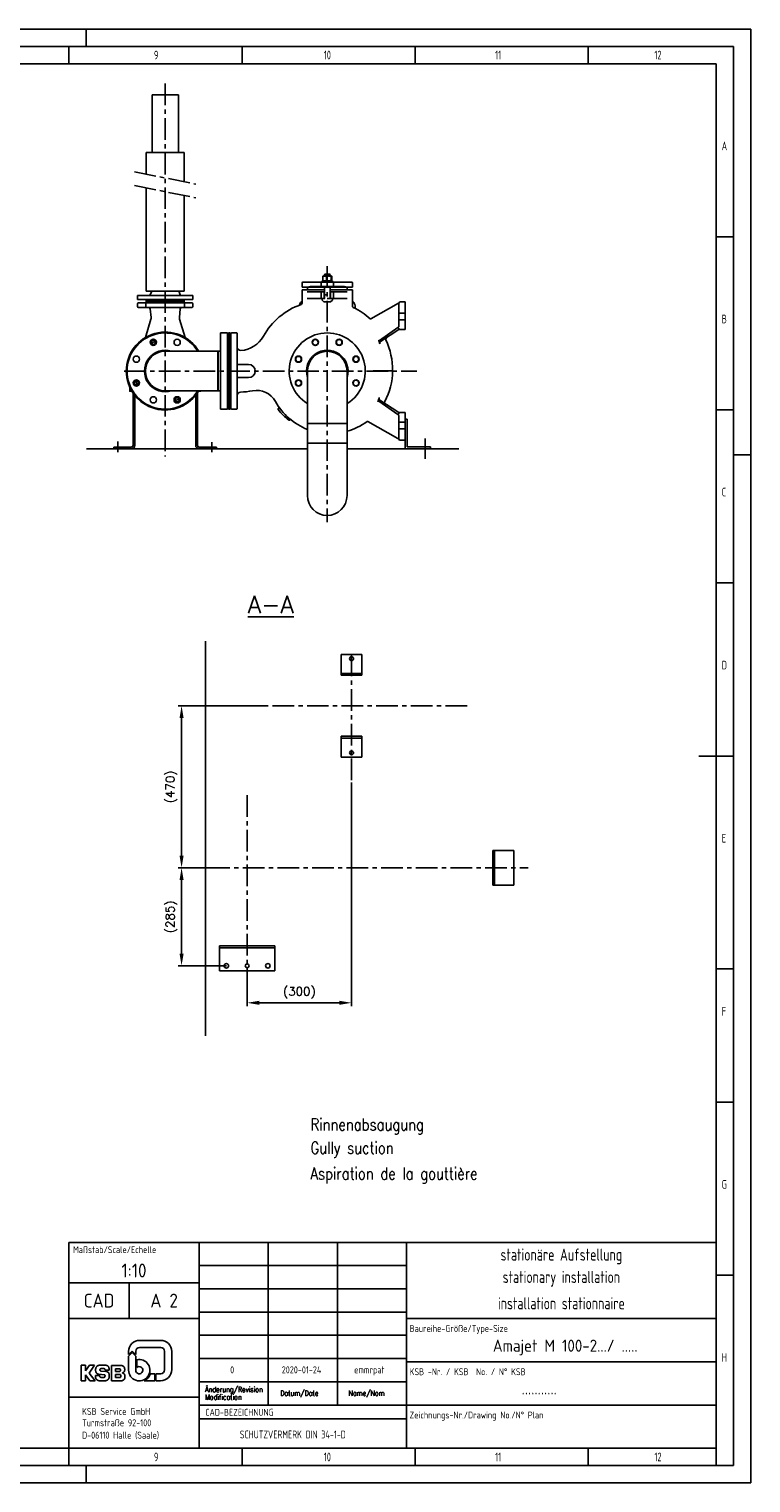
# Model space of a CAD drawing. Header units: millimetres. Extents: x 0 to 5940, y 0 to 4200.
# Tile 52 of 52: x 3855 to 5940, y 0 to 4200. Entities that reach past the tile are written whole.
import ezdxf
from ezdxf.enums import TextEntityAlignment as Align

# ---------------------------------------------------------------- set-up
doc = ezdxf.new("R2010")
doc.units = ezdxf.units.MM
doc.header["$LTSCALE"] = 50
doc.linetypes.add('MITTE', pattern=[2, 1.25, -0.25, 0.25, -0.25])
doc.layers.get('0').update_dxf_attribs({"linetype": 'CONTINUOUS'})
doc.layers.get('DEFPOINTS').update_dxf_attribs({"linetype": 'CONTINUOUS'})
for name, color, linetype in [('01-LINIE-025', 1, 'CONTINUOUS'), ('02-LINIE-035', 2, 'CONTINUOUS'), ('03-LINIE-050', 3, 'CONTINUOUS'), ('05-ACHSE', 1, 'MITTE'), ('06-MASSE1', 1, 'CONTINUOUS'), ('11-TEXT-035', 2, 'CONTINUOUS'), ('12-TEXT-050', 3, 'CONTINUOUS'), ('16-SCHRIFTFELDTXT-025', 1, 'CONTINUOUS'), ('KSB-BLATTRAND', 2, 'CONTINUOUS'), ('KSB-TEXT-025', 1, 'CONTINUOUS'), ('KSB-TEXT-035', 2, 'CONTINUOUS'), ('KSB-TEXT-050', 3, 'CONTINUOUS')]:
    doc.layers.add(name, color=color, linetype=linetype)
doc.styles.add('ACA_NORM', font='ROMANS.SHX')
doc.styles.add('ROMANS', font='romans', dxfattribs={"width": 0.8})
doc.styles.get("Standard").update_dxf_attribs({"font": 'ISOCP.SHX'})
doc.dimstyles.new('1-10', dxfattribs={"dimscale": 10, "dimtxt": 2.5, "dimasz": 3.5, "dimexe": 1, "dimexo": 0, "dimgap": 1, "dimtad": 1, "dimdec": 0, "dimzin": 0, "dimtxsty": 'ACA_NORM', "dimcen": 0, "dimadec": 0, "dimazin": 0, "dimtfac": 2.4, "dimtdec": 0, "dimtmove": 0, "dimatfit": 3, "dimfxl": 1, "dimtolj": 1, "dimtzin": 0, "dimarcsym": 0})

# ---------------------------------------------------------------- blocks, each defined once
blk = doc.blocks.new('*D11')
at = {"layer": '06-MASSE1', "color": 0, "lineweight": -2}
for p, q in [((4381.5, 1777), (4285.4, 1777)), ((4295.4, 1742), (4295.4, 1529)), ((4424.8, 1494), (4285.4, 1494))]:
    blk.add_line(p, q, dxfattribs=at)
at = {"layer": '06-MASSE1', "color": 0}
for points in [[(4289.6, 1742), (4301.3, 1742), (4295.4, 1777)], [(4289.6, 1529), (4301.3, 1529), (4295.4, 1494)]]:
    blk.add_solid(points, dxfattribs=at)
at = {"layer": 'DEFPOINTS', "color": 0}
for p in [(4381.5, 1777), (4295.4, 1494), (4424.8, 1494)]:
    blk.add_point(p, dxfattribs=at)
at = {"layer": '06-MASSE1', "color": 0, "insert": (4266.4, 1635.5), "char_height": 25, "attachment_point": 5, "rotation": 90, "style": 'ACA_NORM'}
blk.add_mtext('\\A1;(285)', dxfattribs=at)
blk = doc.blocks.new('*D10')
at = {"layer": '06-MASSE1', "color": 0, "lineweight": -2}
for p, q in [((4535.8, 2245), (4285.4, 2245)), ((4295.4, 1812), (4295.4, 2210)), ((4381.5, 1777), (4285.4, 1777))]:
    blk.add_line(p, q, dxfattribs=at)
at = {"layer": '06-MASSE1', "color": 0}
for points in [[(4289.6, 2210), (4301.3, 2210), (4295.4, 2245)], [(4289.6, 1812), (4301.3, 1812), (4295.4, 1777)]]:
    blk.add_solid(points, dxfattribs=at)
at = {"layer": 'DEFPOINTS', "color": 0}
for p in [(4295.4, 2245), (4535.8, 2245), (4381.5, 1777)]:
    blk.add_point(p, dxfattribs=at)
at = {"layer": '06-MASSE1', "color": 0, "insert": (4266.4, 2011), "char_height": 25, "attachment_point": 5, "rotation": 90, "style": 'ACA_NORM'}
blk.add_mtext('\\A1;(470)', dxfattribs=at)
blk = doc.blocks.new('*D12')
at = {"layer": '06-MASSE1', "color": 0, "lineweight": -2}
for p, q in [((4786.3, 2023.3), (4786.3, 1377)), ((4484.8, 1451.6), (4484.8, 1377)), ((4751.3, 1387), (4519.8, 1387))]:
    blk.add_line(p, q, dxfattribs=at)
at = {"layer": '06-MASSE1', "color": 0}
for points in [[(4519.8, 1392.8), (4519.8, 1381.1), (4484.8, 1387)], [(4751.3, 1392.8), (4751.3, 1381.1), (4786.3, 1387)]]:
    blk.add_solid(points, dxfattribs=at)
at = {"layer": 'DEFPOINTS', "color": 0}
for p in [(4786.3, 2023.3), (4484.8, 1451.6), (4484.8, 1387)]:
    blk.add_point(p, dxfattribs=at)
at = {"layer": '06-MASSE1', "color": 0, "insert": (4635.6, 1416), "char_height": 25, "attachment_point": 5, "style": 'ACA_NORM'}
blk.add_mtext('\\A1;(300)', dxfattribs=at)
blk = doc.blocks.new('Rahmen_A2')
at = {"color": 1, "ltscale": 150}
for p, q in [((0, 420), (594, 420)), ((594, 420), (594, 0)), ((10, 410), (584, 410)), ((584, 410), (584, 5)), ((584, 10), (10, 10)), ((0, 0), (594, 0))]:
    blk.add_line(p, q, dxfattribs=at)
at = {"layer": 'KSB-BLATTRAND'}
for p, q in [((402, 420), (402, 415)), ((5, 415), (589, 415)), ((397, 410), (397, 415)), ((447, 410), (447, 415)), ((497, 410), (497, 415)), ((547, 410), (547, 415)), ((589, 5), (589, 415)), ((589, 360), (584, 360)), ((589, 310), (584, 310)), ((594, 297), (589, 297)), ((589, 260), (584, 260)), ((579, 210), (589, 210)), ((584, 148.5), (589, 148.5)), ((589, 110), (584, 110)), ((589, 60), (584, 60)), ((397, 5), (397, 10)), ((447, 5), (447, 10)), ((497, 5), (497, 10)), ((547, 5), (547, 10)), ((589, 5), (5, 5)), ((402, 0), (402, 5))]:
    blk.add_line(p, q, dxfattribs=at)
at = {"layer": 'KSB-BLATTRAND', "width": 0.75}
for s, p in [('9', (421.5625, 411.25)), ('10', (470.625, 411.25)), ('11', (520.125, 411.25)), ('12', (566.125, 411.25)), ('A', (585.5625, 385)), ('B', (585.5625, 335)), ('C', (585.5625, 285)), ('D', (585.5625, 235)), ('E', (585.5625, 185)), ('F', (585.5625, 135)), ('G', (585.5625, 85)), ('H', (585.5625, 35)), ('9', (421.5625, 6.25)), ('10', (470.625, 6.25)), ('11', (520.125, 6.25)), ('12', (566.125, 6.25))]:
    blk.add_text(s, height=2.5, dxfattribs=at).set_placement(p)
blk = doc.blocks.new('A$Cf97495ae')
at = {"layer": 'KSB-TEXT-025'}
for p, q in [((146.8, 86.2), (136.5, 76)), ((136.5, 76), (136.5, 84.6)), ((157.1, 76), (146.8, 86.2)), ((157.1, 85.3), (157.1, 76)), ((229.3, 96.5), (168.3, 96.5)), ((168.9, 117), (228.6, 117)), ((240.5, 31.7), (240.5, 85.3)), ((261, 84.6), (261, 32.4)), ((0, 45), (12.2, 45)), ((0, 0), (0, 45)), ((12.2, 45), (12.2, 28.7)), ((12.2, 28.7), (23.9, 45)), ((38.4, 45), (22.9, 22.5)), ((23.9, 45), (38.4, 45)), ((71, 45.2), (51.6, 45.2)), ((86.9, 0), (86.9, 44.8)), ((86.9, 44.8), (112.7, 44.8)), ((117.2, 44.2), (112.7, 44.8)), ((136.5, 71.6), (146.8, 81.8)), ((136.5, 30.8), (136.5, 71.6)), ((146.8, 81.8), (157.1, 71.6)), ((157.1, 71.6), (157.1, 30.8)), ((160.2, 38.2), (160.2, 60.8)), ((12.2, 0), (0, 0)), ((24.9, 0), (12.2, 17.8)), ((12.2, 17.8), (12.2, 0)), ((22.9, 22.5), (39.9, 0)), ((39.9, 0), (24.9, 0)), ((53.1, 15.2), (40.9, 15.2)), ((40.9, 15.2), (41, 10.4)), ((41.4, 34.3), (41.4, 28.6)), ((50.5, 18.9), (66.3, 17.6)), ((50.6, 0.4), (70.3, 0.4)), ((53.1, 13.4), (53.1, 15.2)), ((53.5, 31.7), (53.5, 31.8)), ((56.5, 9.8), (65.1, 9.8)), ((65.1, 35.5), (56.8, 35.5)), ((71.2, 26.8), (56.9, 28)), ((68.5, 31.9), (68.5, 30.7)), ((68.5, 30.7), (80.2, 30.7)), ((68.5, 15.1), (68.5, 13.5)), ((75.1, 26.1), (71.2, 26.8)), ((80.2, 30.7), (80.1, 35.7)), ((80.5, 11.5), (80.4, 19.2)), ((113.9, 0), (86.9, 0)), ((99.1, 27.2), (99.1, 35.1)), ((99.1, 35.1), (110.4, 35.1)), ((110.4, 27.2), (99.1, 27.2)), ((99.1, 18.4), (111.4, 18.4)), ((99.1, 9.6), (99.1, 18.4)), ((111.4, 9.6), (99.1, 9.6)), ((112.9, 32.7), (112.9, 29.6)), ((113.9, 16), (113.9, 12.1)), ((113.9, 0), (117.5, 0.3)), ((119.1, 23.2), (119.2, 22.6)), ((125.3, 34.3), (125.3, 30.8)), ((126, 14.3), (126, 10.4)), ((212.5, 0), (181.5, 0)), ((199.7, 20.5), (212.5, 20.5)), ((212.5, 20.5), (212.5, 0)), ((215.6, 0), (215.6, 20.5)), ((215.6, 20.5), (229.3, 20.5)), ((228.6, 0), (215.6, 0))]:
    blk.add_line(p, q, dxfattribs=at)
for centre, radius, start, end in [((168.9, 84.6), 32.4, 90, 180), ((168.3, 85.3), 11.2, 90, 180), ((228.6, 84.6), 32.4, 0, 90), ((229.3, 85.3), 11.2, 0, 90), ((167.3, 30.8), 30.8, 180, 103.4339), ((167.3, 30.8), 10.3, 180, 134.1844), ((167.3, 30.8), 33.9, 294.7344, 342.377), ((228.6, 32.4), 32.4, 270, 0), ((229.3, 31.7), 11.2, 270, 0)]:
    blk.add_arc(centre, radius, start, end, dxfattribs=at)
for points, knots in [([(51.6, 45.2), (46.4, 43.4), (42.7, 39.5), (41.4, 34.3)], [0, 0, 0.33643, 0.669667, 1, 1]), ([(80.1, 35.7), (78.9, 40.2), (75.6, 43.7), (71, 45.2)], [0, 0, 0.330333, 0.66358, 1, 1]), ([(125.3, 34.3), (124.2, 38.7), (121.4, 42.2), (117.2, 44.2)], [0, 0, 0.330662, 0.663788, 1, 1]), ([(41, 10.4), (42.3, 5.6), (45.7, 2), (50.5, 0.4)], [0, 0, 0.330339, 0.663618, 1, 1]), ([(41.4, 28.6), (42.6, 24), (45.9, 20.5), (50.5, 18.9)], [0, 0, 0.330348, 0.663589, 1, 1]), ([(53.1, 13.4), (54.1, 11), (56.5, 9.8)], [0, 0, 0.496359, 1, 1]), ([(56.8, 35.5), (54.4, 34.3), (53.5, 31.8)], [0, 0, 0.503579, 1, 1]), ([(53.5, 31.7), (54.4, 29.2), (56.9, 28)], [0, 0, 0.496357, 1, 1]), ([(68.5, 31.9), (67.5, 34.3), (65.1, 35.5)], [0, 0, 0.496384, 1, 1]), ([(65.1, 9.8), (67.6, 11), (68.5, 13.5)], [0, 0, 0.503671, 1, 1]), ([(68.5, 15.1), (67.9, 16.8), (66.3, 17.6)], [0, 0, 0.496328, 1, 1]), ([(70.3, 0.4), (74.3, 1.5), (77.7, 4), (79.8, 7.5), (80.5, 11.5)], [0, 0, 0.252558, 0.503475, 0.752399, 1, 1]), ([(80.4, 19.2), (78.9, 23.5), (75.1, 26.1)], [0, 0, 0.496842, 1, 1]), ([(112.9, 32.7), (112.2, 34.4), (110.4, 35.1)], [0, 0, 0.496129, 1, 1]), ([(110.4, 27.2), (112.2, 27.9), (112.9, 29.6)], [0, 0, 0.503871, 1, 1]), ([(113.9, 16), (113.2, 17.7), (111.4, 18.4)], [0, 0, 0.496172, 1, 1]), ([(111.4, 9.6), (113.2, 10.3), (113.9, 12.1)], [0, 0, 0.503828, 1, 1]), ([(117.5, 0.3), (121.9, 2.2), (124.9, 5.8), (126, 10.4)], [0, 0, 0.336245, 0.669428, 1, 1]), ([(119.1, 23.2), (122.3, 24.7), (124.5, 27.5), (125.3, 30.8)], [0, 0, 0.336237, 0.669324, 1, 1]), ([(126, 14.3), (125.1, 18), (122.7, 21), (119.2, 22.6)], [0, 0, 0.330643, 0.663779, 1, 1])]:
    blk.add_open_spline(points, degree=1, knots=knots, dxfattribs=at)

msp = doc.modelspace()

# ---------------------------------------------------------------- linework, layer by layer
at = {"layer": '02-LINIE-035'}
for p, q in [((4286.3, 4009.8), (4210.2, 4009.8)), ((4210.2, 4009.8), (4210.2, 3843.8)), ((4286.3, 4009.8), (4286.3, 3843.8)), ((4193.2, 3843.8), (4303.2, 3843.8)), ((4193.2, 3781), (4193.2, 3843.8)), ((4303.2, 3758.7), (4303.2, 3843.8)), ((4193.2, 3443.1), (4193.2, 3741.3)), ((4303.2, 3443.1), (4303.2, 3719)), ((4705, 3487.1), (4704.1, 3486.6)), ((4727.5, 3487.1), (4705, 3487.1)), ((4709.6, 3492.1), (4708.2, 3490.8)), ((4724.2, 3490.8), (4708.2, 3490.8)), ((4708.2, 3487.1), (4708.2, 3490.8)), ((4709.5, 3491.9), (4709.5, 3487.1)), ((4709.6, 3492.1), (4722.9, 3492.1)), ((4722.9, 3492.1), (4724.2, 3490.8)), ((4723, 3487.1), (4723, 3491.9)), ((4724.2, 3487.1), (4724.2, 3490.8)), ((4727.5, 3487.1), (4728.4, 3486.6)), ((4643.7, 3466.8), (4643.7, 3454.3)), ((4643.7, 3454.3), (4658.7, 3454.3)), ((4643.7, 3447.1), (4708.2, 3447.1)), ((4643.7, 3447.1), (4643.7, 3408.7)), ((4646.2, 3469.3), (4660.6, 3469.3)), ((4658.7, 3454.3), (4708.2, 3454.3)), ((4659, 3447.1), (4658.8, 3451.9)), ((4699.6, 3469.3), (4660.6, 3469.3)), ((4670.2, 3456.3), (4698.2, 3456.3)), ((4698.2, 3466.8), (4698.2, 3456.3)), ((4734.2, 3456.3), (4698.2, 3456.3)), ((4699.6, 3469.3), (4707.4, 3469.3)), ((4701.2, 3472.3), (4731.2, 3472.3)), ((4701.2, 3469.3), (4701.2, 3472.3)), ((4703.4, 3473.8), (4703.4, 3485.6)), ((4705, 3472.3), (4704.1, 3472.8)), ((4707.4, 3469.3), (4725.1, 3469.3)), ((4708.2, 3432.6), (4708.2, 3456.3)), ((4724.2, 3454.1), (4708.2, 3454.1)), ((4709.5, 3456.3), (4709.5, 3454.1)), ((4714.2, 3473.8), (4714.2, 3485.6)), ((4723, 3454.1), (4723, 3456.3)), ((4724.2, 3432.6), (4724.2, 3456.3)), ((4724.2, 3454.3), (4773.8, 3454.3)), ((4724.2, 3447.1), (4788.7, 3447.1)), ((4725.1, 3469.3), (4732.8, 3469.3)), ((4727.1, 3473.8), (4727.1, 3485.6)), ((4727.5, 3472.3), (4728.4, 3472.8)), ((4729.1, 3473.8), (4729.1, 3485.6)), ((4731.2, 3469.3), (4731.2, 3472.3)), ((4771.9, 3469.3), (4732.8, 3469.3)), ((4734.2, 3456.3), (4734.2, 3466.8)), ((4734.2, 3456.3), (4762.3, 3456.3)), ((4771.9, 3469.3), (4786.2, 3469.3)), ((4773.5, 3447.1), (4773.7, 3451.9)), ((4773.8, 3454.3), (4788.7, 3454.3)), ((4788.7, 3466.8), (4788.7, 3454.3)), ((4788.7, 3447.1), (4788.7, 3400.2)), ((4168.2, 3430.1), (4328.2, 3430.1)), ((4168.2, 3419.1), (4168.2, 3430.1)), ((4328.2, 3419.1), (4168.2, 3419.1)), ((4168.2, 3406.6), (4168.2, 3398.6)), ((4170.7, 3409.1), (4178.8, 3409.1)), ((4194.8, 3409.1), (4178.8, 3409.1)), ((4193.2, 3416.1), (4190.2, 3419.1)), ((4192.3, 3406.6), (4192.3, 3398.6)), ((4193.2, 3443.1), (4303.2, 3443.1)), ((4193.2, 3416.1), (4303.2, 3416.1)), ((4193.2, 3412.1), (4193.2, 3416.1)), ((4193.2, 3416.1), (4303.2, 3416.1)), ((4193.2, 3412.1), (4303.2, 3412.1)), ((4303.2, 3412.1), (4193.2, 3412.1)), ((4193.2, 3412.1), (4193.2, 3411.6)), ((4194.8, 3409.1), (4301.7, 3409.1)), ((4209.4, 3443.1), (4204.2, 3430.1)), ((4287.1, 3443.1), (4292.2, 3430.1)), ((4317.7, 3409.1), (4301.7, 3409.1)), ((4303.2, 3416.1), (4306.2, 3419.1)), ((4303.2, 3412.1), (4303.2, 3416.1)), ((4303.2, 3412.1), (4303.2, 3411.6)), ((4304.2, 3398.6), (4304.2, 3406.6)), ((4317.7, 3409.1), (4325.7, 3409.1)), ((4328.2, 3419.1), (4328.2, 3430.1)), ((4328.2, 3406.6), (4328.2, 3398.6)), ((4658.7, 3441.1), (4698.2, 3441.1)), ((4698.2, 3422.1), (4658.7, 3422.1)), ((4707.2, 3441.1), (4698.2, 3441.1)), ((4698.2, 3441.1), (4698.2, 3422.1)), ((4698.2, 3422.1), (4707.2, 3422.1)), ((4701.2, 3422.1), (4701.2, 3416.8)), ((4706.5, 3411.6), (4701.2, 3416.8)), ((4706.5, 3411.6), (4726, 3411.6)), ((4707.2, 3441.1), (4708.2, 3441.1)), ((4707.2, 3441.1), (4707.2, 3422.1)), ((4709.4, 3422.1), (4707.2, 3422.1)), ((4709.4, 3432.6), (4708.2, 3432.6)), ((4708.2, 3422.1), (4708.2, 3432.6)), ((4709.4, 3432.6), (4716.2, 3432.6)), ((4725.2, 3422.1), (4716.2, 3422.1)), ((4724.2, 3441.1), (4725.2, 3441.1)), ((4724.2, 3422.1), (4724.2, 3432.6)), ((4734.2, 3441.1), (4725.2, 3441.1)), ((4725.2, 3441.1), (4725.2, 3422.1)), ((4725.2, 3422.1), (4734.2, 3422.1)), ((4731.2, 3416.8), (4726, 3411.6)), ((4731.2, 3422.1), (4731.2, 3416.8)), ((4734.2, 3441.1), (4734.2, 3422.1)), ((4734.2, 3441.1), (4773.8, 3441.1)), ((4773.8, 3422.1), (4734.2, 3422.1)), ((4922.2, 3408.3), (4842.3, 3362.8)), ((4923.2, 3407.1), (4923.2, 3379.1)), ((4928.2, 3412.1), (4927.6, 3412.1)), ((4941.2, 3412.1), (4928.2, 3412.1)), ((4941.2, 3412.1), (4941.2, 3407.1)), ((4941.2, 3407.1), (4941.2, 3379.1)), ((4178.8, 3396.1), (4170.7, 3396.1)), ((4178.8, 3396.1), (4194.8, 3396.1)), ((4206.7, 3361.8), (4190.8, 3308.8)), ((4301.7, 3396.1), (4194.8, 3396.1)), ((4207.2, 3366.4), (4204.7, 3391.6)), ((4289.3, 3366.4), (4291.8, 3391.6)), ((4289.8, 3361.8), (4305.7, 3308.8)), ((4301.7, 3396.1), (4317.7, 3396.1)), ((4325.7, 3396.1), (4317.7, 3396.1)), ((4796.5, 3400.7), (4796.8, 3393.1)), ((4928.2, 3379.1), (4923.2, 3379.1)), ((4923.2, 3379.1), (4923.2, 3360.1)), ((4923.2, 3360.1), (4928.2, 3360.1)), ((4923.2, 3360.1), (4923.2, 3341.1)), ((4928.2, 3379.1), (4941.2, 3379.1)), ((4941.2, 3360.1), (4928.2, 3360.1)), ((4941.2, 3360.1), (4941.2, 3379.1)), ((4941.2, 3360.1), (4941.2, 3332.1)), ((4408.2, 3322.1), (4408.2, 3102.1)), ((4408.2, 3322.1), (4428.2, 3322.1)), ((4428.2, 3322.1), (4428.2, 3102.1)), ((4431.2, 3102.1), (4431.2, 3322.1)), ((4436.2, 3322.1), (4431.2, 3322.1)), ((4436.2, 3102.1), (4436.2, 3322.1)), ((4438.2, 3104.1), (4438.2, 3320.1)), ((4440.2, 3322.1), (4454.2, 3322.1)), ((4456.2, 3320.1), (4456.2, 3104.1)), ((4867.2, 3300.7), (4920.3, 3338)), ((4870.5, 3297.4), (4923.2, 3332.1)), ((4922.4, 3339.5), (4920.3, 3338)), ((4923.2, 3332.1), (4923.2, 3334.4)), ((4941.2, 3332.1), (4923.2, 3332.1)), ((4431.2, 3291.1), (4428.2, 3291.1)), ((4436.2, 3291.1), (4438.2, 3291.1)), ((4400.2, 3269.2), (4248.2, 3269.2)), ((4400.2, 3154.9), (4400.2, 3269.2)), ((4401.2, 3154.9), (4401.2, 3269.2)), ((4408.2, 3269.2), (4401.2, 3269.2)), ((4458.2, 3231.1), (4457.3, 3231.1)), ((4457.4, 3193.1), (4458.2, 3193.1)), ((4489.2, 3231.1), (4458.2, 3231.1)), ((4458.2, 3193.1), (4489.2, 3193.1)), ((4659.1, 3212.1), (4659.1, 3060.1)), ((4773.4, 3060.1), (4773.4, 3212.1)), ((4145.6, 3154.4), (4145.6, 3165.8)), ((4146.4, 3153.6), (4152.2, 3153.6)), ((4248.2, 3154.9), (4400.2, 3154.9)), ((4350, 3153.6), (4344.3, 3153.6)), ((4350.8, 3154.9), (4350.8, 3154.4)), ((4408.2, 3154.9), (4401.2, 3154.9)), ((4155.2, 3148.8), (4155.2, 2997.4)), ((4160.2, 2997.4), (4160.2, 3142)), ((4336.2, 2997.4), (4336.2, 3142)), ((4341.2, 3148.8), (4341.2, 2997.4)), ((4431.2, 3133.1), (4428.2, 3133.1)), ((4436.2, 3133.1), (4438.2, 3133.1)), ((4864.8, 3125.2), (4920.3, 3086.1)), ((4868.4, 3128.1), (4923.2, 3092.1)), ((4408.2, 3102.1), (4428.2, 3102.1)), ((4436.2, 3102.1), (4431.2, 3102.1)), ((4440.2, 3102.1), (4454.2, 3102.1)), ((4577.3, 3107.2), (4574.7, 3102.9)), ((4607, 3070.5), (4609.9, 3072.2)), ((4833.3, 3066.5), (4920.3, 3017)), ((4920.3, 3086.1), (4922.4, 3084.7)), ((4941.2, 3092.1), (4923.2, 3092.1)), ((4923.2, 3092.1), (4923.2, 3089.7)), ((4923.2, 3083), (4923.2, 3064.1)), ((4941.2, 3064.1), (4941.2, 3092.1)), ((4947.2, 3073.1), (4941.2, 3073.1)), ((4941.2, 2987.1), (4941.2, 3073.1)), ((4947.2, 3073.1), (4947.2, 2993.1)), ((4659.1, 3060.1), (4773.4, 3060.1)), ((4773.4, 3060.1), (4659.1, 3060.1)), ((4659.1, 3004.1), (4659.1, 3060.1)), ((4773.4, 3004.1), (4773.4, 3060.1)), ((4928.2, 3064.1), (4923.2, 3064.1)), ((4923.2, 3045.1), (4923.2, 3064.1)), ((4923.2, 3045.1), (4928.2, 3045.1)), ((4923.2, 3045.1), (4923.2, 3016.1)), ((4928.2, 3064.1), (4941.2, 3064.1)), ((4941.2, 3045.1), (4928.2, 3045.1)), ((4941.2, 3016.1), (4941.2, 3045.1)), ((4150.2, 2992.4), (4100.2, 2992.4)), ((4100.2, 2987.4), (4100.2, 2992.4)), ((4100.2, 2987.4), (4150.2, 2987.4)), ((4396.2, 2992.4), (4346.2, 2992.4)), ((4346.2, 2987.4), (4396.2, 2987.4)), ((4396.2, 2987.4), (4396.2, 2992.4)), ((4659.1, 3004.1), (4773.4, 3004.1)), ((4659.1, 3004.1), (4659.1, 2852.1)), ((4659.1, 3004.1), (4773.4, 3004.1)), ((4773.4, 2852.1), (4773.4, 3004.1)), ((4920.3, 3017), (4923.2, 3015.3)), ((4923.2, 3015.3), (4923.3, 3015.2)), ((4928.2, 3012.1), (4927.2, 3012.1)), ((4928.2, 3012.1), (4941.2, 3012.1)), ((5014.2, 2993.1), (4947.2, 2993.1)), ((5014.2, 2987.1), (5014.2, 2993.1)), ((4756.3, 2343), (4756.3, 2393)), ((4756.3, 2393), (4816.3, 2393)), ((4816.3, 2393), (4816.3, 2343)), ((4756.3, 2343), (4756.3, 2338.3)), ((4816.3, 2338.3), (4756.3, 2338.3)), ((4756.3, 2338.3), (4756.3, 2333.1)), ((4756.3, 2333.1), (4816.3, 2333.1)), ((4816.3, 2338.3), (4816.3, 2343)), ((4816.3, 2333.1), (4816.3, 2338.3)), ((4816.3, 2156.9), (4756.3, 2156.9)), ((4756.3, 2156.9), (4756.3, 2151.7)), ((4756.3, 2151.7), (4816.3, 2151.7)), ((4756.3, 2151.7), (4756.3, 2147)), ((4756.3, 2097), (4756.3, 2147)), ((4816.3, 2151.7), (4816.3, 2156.9)), ((4816.3, 2147), (4816.3, 2151.7)), ((4816.3, 2147), (4816.3, 2097)), ((4816.3, 2097), (4756.3, 2097)), ((5194.8, 1827), (5194.8, 1727)), ((5199.8, 1827), (5194.8, 1827)), ((5199.8, 1727), (5199.8, 1827)), ((5199.8, 1827), (5201.8, 1827)), ((5201.8, 1827), (5254.8, 1827)), ((5254.8, 1727), (5254.8, 1827)), ((5194.8, 1727), (5199.8, 1727)), ((5201.8, 1727), (5199.8, 1727)), ((5254.8, 1727), (5201.8, 1727)), ((4444.8, 1552), (4404.8, 1552)), ((4404.8, 1546), (4404.8, 1552)), ((4564.8, 1546), (4404.8, 1546)), ((4404.8, 1479), (4404.8, 1546)), ((4444.8, 1552), (4564.8, 1552)), ((4564.8, 1552), (4564.8, 1479)), ((4564.8, 1479), (4404.8, 1479))]:
    msp.add_line(p, q, dxfattribs=at)
for centre, radius in [((4213.8, 3295.2), 9), ((4213.8, 3295.2), 6), ((4282.7, 3295.2), 9), ((4681.8, 3295.2), 9), ((4681.8, 3295.2), 8), ((4750.7, 3295.2), 9), ((4750.7, 3295.2), 8), ((4165.1, 3246.5), 9), ((4633.1, 3246.5), 9), ((4633.1, 3246.5), 8), ((4799.4, 3246.5), 9), ((4799.4, 3246.5), 8), ((4165.1, 3177.6), 9), ((4165.1, 3177.6), 6), ((4633.1, 3177.6), 9), ((4633.1, 3177.6), 8), ((4799.4, 3177.6), 9), ((4799.4, 3177.6), 8), ((4213.8, 3128.9), 9), ((4282.7, 3128.9), 9), ((4282.7, 3128.9), 6), ((4786.3, 2381), 5.75), ((4786.3, 2109), 5.75), ((4424.8, 1494), 6.5), ((4484.8, 1494), 5.5), ((4544.8, 1494), 6.5)]:
    msp.add_circle(centre, radius, dxfattribs=at)
for centre, radius, start, end in [((4646.2, 3466.8), 2.5, 90, 180), ((4656.3, 3451.8), 2.5, 2, 90), ((4776.2, 3451.8), 2.5, 90, 178), ((4786.2, 3466.8), 2.5, 0, 90), ((4170.7, 3406.6), 2.5, 90, 180), ((4190.7, 3411.6), 2.5, 270, 0), ((4194.8, 3406.6), 2.5, 90, 180), ((4301.7, 3406.6), 2.5, 0, 90), ((4305.7, 3411.6), 2.5, 180, 270), ((4325.7, 3406.6), 2.5, 0, 90), ((4705.9, 3216.2), 198.9, 109.2176, 151.0251), ((4638.7, 3408.7), 5, 289.2296, 0), ((4921.2, 3410), 2, 299.6394, 335.1244), ((4927.6, 3407.1), 5, 90, 155.1244), ((4928.2, 3407.1), 5, 90, 180), ((4170.7, 3398.6), 2.5, 180, 270), ((4194.8, 3398.6), 2.5, 180, 270), ((4199.7, 3391.1), 5, 5.6189, 90), ((4195.2, 3365.2), 12, 343.3134, 5.6189), ((4301.3, 3365.2), 12, 174.3811, 196.6866), ((4296.8, 3391.1), 5, 90, 174.3811), ((4301.7, 3398.6), 2.5, 270, 0), ((4325.7, 3398.6), 2.5, 270, 0), ((4793.7, 3400.2), 5, 180, 244.4754), ((4705.9, 3216.2), 198.9, 47.5961, 64.488), ((4841.4, 3364.6), 2, 227.5961, 299.5787), ((4248.2, 3212.1), 112.5, 30.5307, 329.4693), ((4248.2, 3212.1), 110, 31.3018, 328.6982), ((4440.2, 3320.1), 2, 90, 180), ((4454.2, 3320.1), 2, 0, 90), ((4716.2, 3212.1), 110, 301.3018, 238.6982), ((4921.2, 3341.1), 2, 305.112, 0), ((4213.8, 3295.2), 6.95, 190, 100), ((4248.2, 3212.1), 90, 108.6796, 116.3204), ((4466.2, 3281.5), 10, 180, 273.5416), ((4461.9, 3351.3), 80, 273.5416, 331.0251), ((4716.2, 3212.1), 82, 112.5, 115.2502), ((4716.2, 3212.1), 82, 109.7498, 112.5), ((4716.2, 3212.1), 82, 67.5, 70.2502), ((4716.2, 3212.1), 82, 64.7498, 67.5), ((4889.8, 3304.2), 5, 123.2749, 205.5509), ((4705.9, 3216.2), 198.9, 358.8693, 25.5509), ((4248.2, 3212.1), 60, 72.2696, 287.7304), ((4248.2, 3212.1), 57.2, 90, 270), ((4716.2, 3212.1), 82, 157.5, 160.2502), ((4716.2, 3212.1), 82, 154.7498, 157.5), ((4716.2, 3212.1), 60, 342.2696, 197.7304), ((4716.2, 3212.1), 57.1, 0, 180), ((4716.2, 3212.1), 57.1, 0, 180), ((4716.2, 3212.1), 82, 22.5, 25.2502), ((4716.2, 3212.1), 82, 19.7498, 22.5), ((4489.2, 3212.1), 19, 270, 90), ((4724.3, 3211.7), 180.4, 331.0857, 0.1838), ((4146.4, 3165.8), 0.8, 170.6496, 180), ((4146.4, 3154.4), 0.8, 180, 270), ((4165.1, 3177.6), 6.95, 190, 100), ((4248.2, 3212.1), 90, 198.6796, 206.3204), ((4350, 3154.4), 0.8, 270, 0), ((4466.2, 3141.4), 10, 91.1799, 180), ((4461.9, 3351.3), 200, 271.1799, 281.1853), ((4512.6, 3094.9), 61.4, 28.8946, 101.1853), ((4716.2, 3212.1), 82, 199.7498, 202.5), ((4716.2, 3212.1), 82, 202.5, 205.2502), ((4716.2, 3212.1), 82, 334.7498, 337.5), ((4716.2, 3212.1), 82, 337.5, 340.2502), ((4282.7, 3128.9), 6.95, 190, 100), ((4248.2, 3212.1), 90, 288.6796, 296.3204), ((4724.3, 3211.7), 180.4, 208.8946, 248.7993), ((4886.6, 3122.1), 5, 151.0857, 236.7251), ((4440.2, 3104.1), 2, 180, 270), ((4454.2, 3104.1), 2, 270, 0), ((4576.5, 3101.9), 2, 150, 218.2513), ((4716.2, 3212.1), 180, 218.2513, 231.7487), ((4606, 3072.3), 2, 231.7487, 300), ((4724.3, 3211.7), 180.4, 285.7805, 306.3004), ((4832.3, 3064.7), 2, 60.4238, 126.3004), ((4921.2, 3083), 2, 0, 54.888), ((4150.2, 2997.4), 10, 270, 0), ((4150.2, 2997.4), 5, 270, 0), ((4346.2, 2997.4), 10, 180, 270), ((4346.2, 2997.4), 5, 180, 270), ((4927.2, 3016.1), 4, 180, 270), ((4716.2, 2852.1), 57.1, 180, 0)]:
    msp.add_arc(centre, radius, start, end, dxfattribs=at)
for points, weights in [([(4703.4, 3485.6), (4703.8, 3486.4), (4704.1, 3486.6)], [1, 1.0562434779, 1.07159079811]), ([(4714.2, 3485.6), (4708.8, 3487.6), (4703.4, 3485.6)], [1, 1.15470053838, 1]), ([(4727.1, 3485.6), (4720.7, 3487.6), (4714.2, 3485.6)], [1, 1.15470053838, 1]), ([(4729.1, 3485.6), (4728.1, 3487.6), (4727.1, 3485.6)], [1, 1.15470053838, 1]), ([(4703.4, 3473.8), (4708.8, 3471.8), (4714.2, 3473.8)], [1, 1.15470053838, 1]), ([(4704.1, 3472.8), (4703.8, 3473), (4703.4, 3473.8)], [1.07159079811, 1.0562434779, 1]), ([(4714.2, 3473.8), (4720.7, 3471.8), (4727.1, 3473.8)], [1, 1.15470053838, 1]), ([(4727.1, 3473.8), (4728.1, 3471.8), (4729.1, 3473.8)], [1, 1.15470053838, 1])]:
    msp.add_rational_spline(points, weights, degree=2, dxfattribs=at)
for points, knots in [([(4670.2, 3456.3), (4669.5, 3456.3), (4668.6, 3456.2), (4667, 3456), (4666.2, 3455.9), (4664.6, 3455.5), (4663.6, 3455.3), (4662.1, 3454.9), (4661.4, 3454.7), (4660, 3454.4), (4659.3, 3454.3), (4658.7, 3454.3)], [-1.795271, -1.795271, -1.795271, -1.795271, -1.430553, -1.430553, -1.065835, -1.065835, -0.635674, -0.635674, -0.317837, -0.317837, 0, 0, 0, 0]), ([(4699.6, 3469.3), (4699.6, 3469.3), (4699.6, 3469.3), (4699.5, 3469.3), (4699.4, 3469.2), (4699.2, 3469.2), (4699.1, 3469.1), (4698.9, 3468.9), (4698.7, 3468.7), (4698.5, 3468.2), (4698.4, 3467.9), (4698.3, 3467.4), (4698.2, 3467.1), (4698.2, 3466.8)], [-0.0007591, -0.0007591, -0.0007591, -0.0007591, 0, 0, 0.059883, 0.059883, 0.1193751, 0.1193751, 0.2210258, 0.2210258, 0.3159514, 0.3159514, 0.4077297, 0.4077297, 0.4077297, 0.4077297]), ([(4732.8, 3469.3), (4732.8, 3469.3), (4732.8, 3469.3), (4733, 3469.3), (4733.1, 3469.2), (4733.3, 3469.2), (4733.4, 3469.1), (4733.6, 3468.9), (4733.8, 3468.7), (4734, 3468.2), (4734.1, 3467.9), (4734.2, 3467.4), (4734.2, 3467.1), (4734.2, 3466.8)], [-0.4075085, -0.4075085, -0.4075085, -0.4075085, -0.4067513, -0.4067513, -0.347012, -0.347012, -0.2876627, -0.2876627, -0.1862559, -0.1862559, -0.0915581, -0.0915581, 0, 0, 0, 0]), ([(4773.8, 3454.3), (4773.2, 3454.3), (4772.5, 3454.4), (4771.1, 3454.7), (4770.4, 3454.9), (4768.9, 3455.3), (4767.9, 3455.5), (4766.3, 3455.9), (4765.5, 3456), (4763.8, 3456.2), (4763, 3456.3), (4762.3, 3456.3)], [0, 0, 0, 0, 0.317837, 0.317837, 0.635674, 0.635674, 1.065835, 1.065835, 1.430553, 1.430553, 1.795271, 1.795271, 1.795271, 1.795271]), ([(4636.1, 3402.5), (4636.4, 3404.5), (4637.1, 3406.4), (4638.2, 3408.1), (4639.5, 3410.2), (4641.4, 3412.1), (4643.7, 3413.4)], [0.110511, 0.110511, 0.110511, 0.110511, 0.4997104, 0.4997104, 0.4997104, 1, 1, 1, 1]), ([(4788.8, 3413.4), (4791.1, 3412.1), (4793, 3410.2), (4794.3, 3408.1), (4795.7, 3405.9), (4796.4, 3403.3), (4796.5, 3400.7)], [0, 0, 0, 0, 0.499805, 0.499805, 0.499805, 1, 1, 1, 1]), ([(4920.3, 3338), (4920.6, 3337.8), (4920.9, 3337.6), (4921.4, 3337.2), (4921.8, 3337), (4922.2, 3336.6), (4922.4, 3336.4), (4922.7, 3336.1), (4922.9, 3335.8), (4923.1, 3335.5), (4923.1, 3335.2), (4923.2, 3334.8), (4923.2, 3334.6), (4923.2, 3334.4)], [-2.7783672, -2.7783672, -2.7783672, -2.7783672, -2.6693886, -2.6693886, -2.5608616, -2.5608616, -2.4856693, -2.4856693, -2.4104769, -2.4104769, -2.349237, -2.349237, -2.287997, -2.287997, -2.287997, -2.287997]), ([(4865.5, 3299.5), (4865.4, 3299.7), (4865.3, 3300), (4865.1, 3300.7), (4865, 3301.2), (4864.8, 3301.6)], [7.9758005, 7.9758005, 7.9758005, 7.9758005, 8.061631, 8.061631, 8.2053184, 8.2053184, 8.2053184, 8.2053184]), ([(4864.8, 3301.6), (4864.9, 3301.4), (4865, 3301.2), (4865.3, 3300.8), (4865.5, 3300.6), (4865.9, 3300.4), (4866.1, 3300.4), (4866.4, 3300.4), (4866.6, 3300.4), (4866.9, 3300.5), (4867.1, 3300.6), (4867.2, 3300.7)], [0, 0, 0, 0, 0.0799537, 0.0799537, 0.1533875, 0.1533875, 0.2236979, 0.2236979, 0.28134, 0.28134, 0.3405729, 0.3405729, 0.3405729, 0.3405729]), ([(4870.5, 3297.4), (4869.9, 3297.1), (4869.5, 3296.6), (4868.6, 3295.4), (4868.3, 3294.7), (4868, 3293.4), (4867.9, 3292.8), (4867.9, 3291.6), (4867.9, 3291), (4868.1, 3290.5)], [0, 0, 0, 0, 0.2165372, 0.2165372, 0.4559696, 0.4559696, 0.6339756, 0.6339756, 0.8077415, 0.8077415, 0.8077415, 0.8077415]), ([(4849.2, 3212.7), (4855.8, 3212.7), (4862.2, 3212.6), (4875.4, 3212.5), (4882, 3212.5), (4892.9, 3212.4), (4897.3, 3212.4), (4903.2, 3212.3), (4904.7, 3212.3), (4904.7, 3212.3)], [-9.006563, -9.006563, -9.006563, -9.006563, -7.03146, -7.03146, -4.68751, -4.68751, -2.343721, -2.343721, 0, 0, 0, 0]), ([(4864.8, 3125.2), (4864.6, 3125.3), (4864.3, 3125.4), (4863.9, 3125.5), (4863.7, 3125.5), (4863.3, 3125.4), (4863.1, 3125.3), (4862.8, 3125), (4862.7, 3124.9), (4862.5, 3124.6), (4862.5, 3124.5), (4862.4, 3124.3)], [0, 0, 0, 0, 0.0802002, 0.0802002, 0.1545017, 0.1545017, 0.2257208, 0.2257208, 0.2769124, 0.2769124, 0.3292165, 0.3292165, 0.3292165, 0.3292165]), ([(4864.6, 3130.5), (4864.9, 3131.3), (4865.1, 3132.1), (4865.6, 3133.6), (4865.9, 3134.4), (4866.1, 3135.2)], [91.4896968, 91.4896968, 91.4896968, 91.4896968, 91.7302146, 91.7302146, 91.9808272, 91.9808272, 91.9808272, 91.9808272]), ([(4866.1, 3135.2), (4865.9, 3134.5), (4865.8, 3133.8), (4865.9, 3132.3), (4866, 3131.6), (4866.5, 3130.3), (4866.8, 3129.7), (4867.5, 3128.8), (4867.9, 3128.4), (4868.4, 3128.1)], [0, 0, 0, 0, 0.2100419, 0.2100419, 0.4434715, 0.4434715, 0.6347591, 0.6347591, 0.8215198, 0.8215198, 0.8215198, 0.8215198]), ([(4923.2, 3089.7), (4923.2, 3089.5), (4923.2, 3089.3), (4923.1, 3088.9), (4923.1, 3088.7), (4922.9, 3088.3), (4922.7, 3088.1), (4922.4, 3087.7), (4922.2, 3087.5), (4921.8, 3087.2), (4921.4, 3086.9), (4920.9, 3086.6), (4920.6, 3086.3), (4920.3, 3086.1)], [2.287997, 2.287997, 2.287997, 2.287997, 2.349237, 2.349237, 2.4104769, 2.4104769, 2.4856693, 2.4856693, 2.5608616, 2.5608616, 2.6693886, 2.6693886, 2.7783672, 2.7783672, 2.7783672, 2.7783672])]:
    msp.add_open_spline(points, degree=3, knots=knots, dxfattribs=at)
for points in [[(4643.7, 3413.4), (4643.7, 3413.4), (4643.7, 3413.4), (4643.7, 3413.4)], [(4788.7, 3413.4), (4788.8, 3413.4), (4788.8, 3413.4), (4788.8, 3413.4)], [(4866.8, 3295), (4866.4, 3296.5), (4866, 3298), (4865.5, 3299.5)], [(4868.1, 3290.5), (4867.7, 3292), (4867.3, 3293.5), (4866.8, 3295)], [(4862.4, 3124.3), (4862.7, 3125), (4862.9, 3125.7), (4863.1, 3126.3)], [(4863.1, 3126.3), (4863.7, 3127.7), (4864.2, 3129.1), (4864.6, 3130.5)]]:
    msp.add_open_spline(points, degree=3, dxfattribs=at)
at = {"layer": '03-LINIE-050'}
for p, q in [((4021.3, 2987.1), (4659.1, 2987.1)), ((4773.4, 2987.1), (5096.2, 2987.1)), ((4364.8, 1291.4), (4364.8, 2431.9))]:
    msp.add_line(p, q, dxfattribs=at)
at = {"layer": '05-ACHSE'}
for p, q in [((4248.2, 4042.8), (4248.2, 2964.8)), ((4159.6, 3787.9), (4336.9, 3751.9)), ((4159.6, 3748.2), (4336.9, 3712.2)), ((4716.2, 3514.8), (4716.2, 2775.6)), ((4129.9, 3212.1), (4975.2, 3212.1)), ((4111.3, 2977.9), (4111.3, 3008.5)), ((4383.3, 2977.9), (4383.3, 3006.5)), ((4999.2, 2958.3), (4999.2, 3016.8)), ((4786.3, 2393), (4786.3, 2010.3)), ((5120.3, 2245), (4535.8, 2245)), ((4484.8, 1986.6), (4484.8, 1451.6)), ((4372.3, 1777), (5296.9, 1777))]:
    msp.add_line(p, q, dxfattribs=at)
at = {"layer": 'KSB-BLATTRAND'}
for p, q in [((3970, 695), (3970, 100)), ((3970, 695), (5840, 695)), ((3970, 695), (3970, 100)), ((4346, 475), (4346, 695)), ((4546, 225), (4546, 695)), ((4746, 225), (4746, 695)), ((4945, 100), (4945, 695)), ((4945, 627.9), (4346, 627.9)), ((3970, 578.5), (4346, 578.5)), ((4144, 475), (4144, 578.5)), ((4945, 560.7), (4346, 560.7)), ((3970, 475), (4346, 475)), ((4945, 493.6), (4346, 493.6)), ((4346, 475), (4346, 100)), ((4945, 475), (5840, 475)), ((4945, 426.4), (4346, 426.4)), ((4945, 359.3), (4346, 359.3)), ((4945, 350), (5840, 350)), ((4945, 292.1), (4346, 292.1)), ((3970, 247.4), (4346, 247.4)), ((4945, 225), (4346, 225)), ((4945, 225), (5840, 225)), ((4346, 184.8), (4945, 184.8))]:
    msp.add_line(p, q, dxfattribs=at)
at = {"layer": 'KSB-BLATTRAND', "color": 3}
msp.add_line((3970, 100), (5840, 100), dxfattribs=at)

# ---------------------------------------------------------------- block references
at = {"layer": '01-LINIE-025'}
msp.add_blockref('A$Cf97495ae', (4005.9, 294.9), dxfattribs=at)
at = {"layer": 'KSB-BLATTRAND', "xscale": 10, "yscale": 10, "zscale": 10}
msp.add_blockref('Rahmen_A2', (0, 0), dxfattribs=at)

# ---------------------------------------------------------------- texts
at = {"layer": '11-TEXT-035', "style": 'ROMANS', "width": 0.8}
for s, p in [('Rinnenabsaugung', (4668, 1018.1)), ('Gully suction', (4668, 950.5)), ('Aspiration de la gouttière', (4668, 876.3))]:
    msp.add_text(s, height=35, dxfattribs=at).set_placement(p)
at = {"layer": '12-TEXT-050', "style": 'ACA_NORM'}
msp.add_text('%%uA-A', height=50, dxfattribs=at).set_placement((4553.4, 2512.4), align=Align.CENTER)
at = {"layer": '16-SCHRIFTFELDTXT-025', "style": 'ACA_NORM', "width": 0.8}
for s, p in [('Änderung/Revision', (4363.3, 262.6)), ('Modification', (4363.3, 240.5)), ('Datum/Date', (4580.4, 251.9)), ('Name/Nom', (4777.7, 251.9))]:
    msp.add_text(s, height=15, dxfattribs=at).set_placement(p)
at = {"layer": 'KSB-BLATTRAND', "color": 1}
for s, height, width, p in [('Maßstab/Scale/Echelle', 20, 0.8, (3982, 663.8)), ('Baureihe-Größe/Type-Size', 20, 0.8, (4954, 436.2)), ('0', 20, 0.8, (4435.8, 316.7)), ('2020-01-24', 20, 0.8, (4584.7, 316.7)), ('emmrpat', 20, 0.8, (4793.8, 316.7)), ('KSB -Nr. / KSB  No. / N° KSB', 20, 0.8, (4954, 311.2)), ('KSB Service GmbH ', 20, 0.8, (4008, 196.5)), ('CAD-BEZEICHNUNG', 20, 0.8, (4364, 194)), ('Turmstraße 92-100', 20, 0.8, (4008, 163.7)), ('Zeichnungs-Nr./Drawing No./N° Plan', 20, 0.8, (4954, 186.2)), ('D-06110 Halle (Saale)', 20, 0.8, (4008, 127.9)), ('SCHUTZVERMERK DIN 34-1-D', 22.68, 0.7, (4463.7, 128.7))]:
    msp.add_text(s, height=height, dxfattribs=dict(at, width=width)).set_placement(p)
at = {"layer": 'KSB-TEXT-035', "width": 0.8}
for s, p in [('stationäre Aufstellung', (5392.5, 654.5)), ('stationary installation', (5392.5, 589.9)), ('installation stationnaire', (5392.5, 519))]:
    msp.add_text(s, height=35, dxfattribs=at).set_placement(p, align=Align.MIDDLE)
at = {"layer": 'KSB-TEXT-035'}
for s, p in [('Amajet M 100-2.../ .....', (5403.6, 391.2)), ('...........', (5328.5, 273.2))]:
    msp.add_text(s, height=35, dxfattribs=at).set_placement(p, align=Align.MIDDLE)
at = {"layer": 'KSB-TEXT-050'}
for s, p in [('1:10', (4158, 613.7)), ('CAD', (4057, 526.7)), ('A 2', (4245, 526.7))]:
    msp.add_text(s, height=40, dxfattribs=at).set_placement(p, align=Align.MIDDLE)

# ---------------------------------------------------------------- dimensions: what is measured, and where the dimension line sits
at = {"layer": '06-MASSE1'}
for base, p1, p2, angle, picture, middle in [((4295.4, 2245), (4381.5, 1777), (4535.8, 2245), 90, '*D10', (4266.4, 2011)), ((4484.8272066, 1386.9638506), (4786.3272066, 2023.346663), (4484.8272066, 1451.6395773), 180, '*D12', (4635.5772066, 1416.0114696)), ((4295.4, 1494), (4381.5, 1777), (4424.8, 1494), 270, '*D11', (4266.4, 1635.5))]:
    dim = msp.add_linear_dim(base=base, p1=p1, p2=p2, angle=angle, text='(<>)', dimstyle='1-10', override={"dimrnd": 5}, dxfattribs=at)
    dim.commit()
    dim.dimension.update_dxf_attribs({"geometry": picture, "text_midpoint": middle})

doc.saveas('drawing.dxf')
